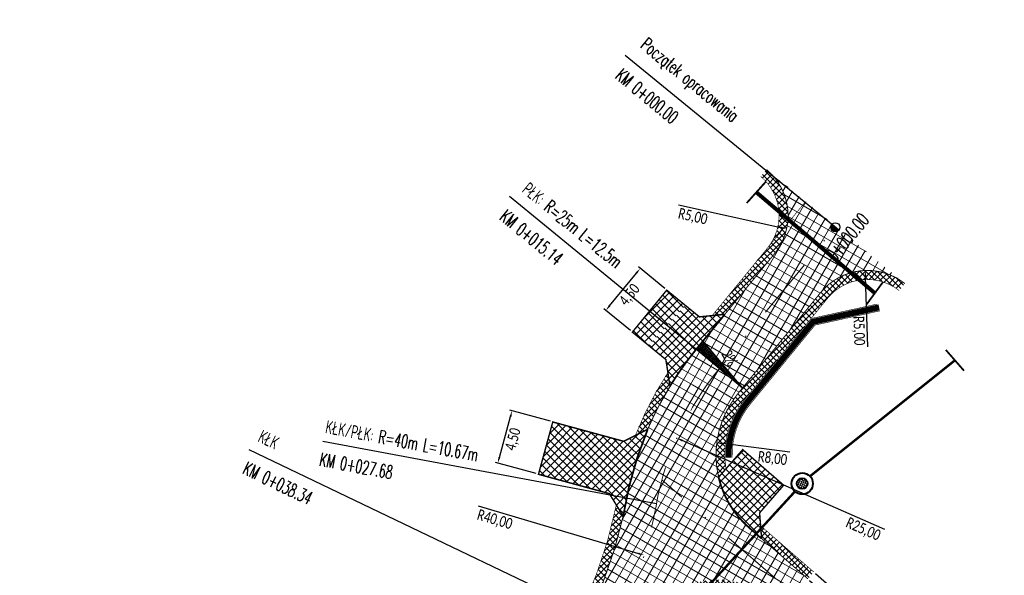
# Model space of a CAD drawing. Header units: metres. Extents: x 7443078 to 7443619, y 5636807 to 5637202.
# Tile 21 of 21: x 7443367 to 7443449, y 5637103 to 5637149. Entities that reach past the tile are written whole.
import ezdxf

# ---------------------------------------------------------------- set-up
doc = ezdxf.new("R2010")
doc.units = ezdxf.units.M
for name, pattern in [('1_OTWM', [1, 0.5, -0.5]), ('CENTER2', [1.125, 0.75, -0.125, 0.125, -0.125]), ('DASHED2', [0.375, 0.25, -0.125]), ('Os drogi', [25.4, 12.7, -6.35, 0, -6.35])]:
    doc.linetypes.add(name, pattern=pattern)
doc.layers.get('Defpoints').update_dxf_attribs({"true_color": 0x999999})
for name, color, linetype in [('_kan_deszcz', 32, 'Continuous'), ('H_zjazdy', 21, 'Continuous'), ('K_kraweżnika_najazdowy', 7, 'Continuous'), ('K_krawędź pobocza', 7, 'Continuous'), ('K_opis osi', 7, 'Continuous'), ('K_oś', 7, 'Continuous'), ('K_pkt charakter', 7, 'Continuous'), ('K_pobocze', 32, 'Continuous'), ('K_Przepust', 162, 'Continuous'), ('K_rama zjazdu', 7, 'Continuous'), ('K_spadki poprzeczne', 175, 'Continuous'), ('K_wymiar', 7, 'Continuous')]:
    doc.layers.add(name, color=color, linetype=linetype)
doc.layers.add('H_jezdnia', color=7, linetype='Continuous', true_color=0xd4d4d4)
doc.layers.add('K_usuń', color=1, linetype='Continuous', lineweight=70)
doc.styles.add('MAT', font='simplex.shx', dxfattribs={"width": 0.6})
doc.styles.add('sytuacja 500 opisy', font='calibri.ttf', dxfattribs={"width": 0.75, "height": 0.9})
doc.dimstyles.new('wymiarowanie sytuacja 500', dxfattribs={"dimtxt": 0.9, "dimasz": 0.5, "dimexe": 0.2, "dimexo": 0.2, "dimgap": 0.2, "dimtad": 4, "dimlfac": -1, "dimzin": 1, "dimtxsty": 'sytuacja 500 opisy', "dimcen": 0.5, "dimadec": 4, "dimazin": 1, "dimtfac": 1, "dimtmove": 1, "dimatfit": 3, "dimfxl": 0.2, "dimlwd": -1, "dimlwe": -1, "dimarcsym": 0})
pattern_1 = [(59.99999999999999, (0, 0), (-0.6049187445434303, 0.34925), []), (150, (0, 0), (-0.34925, -0.6049187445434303), [])]
pattern_2 = [(45.23201079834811, (0, 0), (-0.3381204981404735, 0.3353931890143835), []), (135.2320107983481, (0, 0), (-0.3353931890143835, -0.3381204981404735), [])]

# ---------------------------------------------------------------- blocks, each defined once
blk = doc.blocks.new('kilometraz')
at = {"linetype": 'ByBlock', "lineweight": -2}
blk.add_hatch(color=0, dxfattribs=at).paths.add_polyline_path([(0, -0.5, 0.4142135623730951), (0.5, 0, 0.4142135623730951), (0, 0.5)])
at = {"color": 0, "linetype": 'ByBlock', "lineweight": -2}
blk.add_line((0, 0.5), (0, -0.5), dxfattribs=at)
blk.add_circle((0, 0), 0.5, dxfattribs=at)
blk = doc.blocks.new('*D886')
at = {"layer": 'Defpoints', "color": 0, "lineweight": 13, "transparency": 16777216}
for p in [(7443426.092316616, 5637133.015844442), (7443430.971912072, 5637131.92518033)]:
    blk.add_point(p, dxfattribs=at)
at = {"layer": 'K_wymiar', "color": 0, "transparency": 16777216}
blk.add_line((7443422.0161409, 5637133.92693197), (7443430.483952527, 5637132.034246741), dxfattribs=at)
at = {"layer": 'K_wymiar', "color": 0, "lineweight": 13, "transparency": 16777216}
blk.add_solid([(7443430.502130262, 5637132.115573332), (7443430.465774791, 5637131.952920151), (7443430.971912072, 5637131.92518033)], dxfattribs=at)
at = {"layer": 'K_wymiar', "color": 0, "lineweight": 13, "transparency": 16777216, "insert": (7443423.185275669, 5637132.892101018), "char_height": 0.9, "attachment_point": 5, "rotation": 347.4006117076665, "style": 'sytuacja 500 opisy'}
blk.add_mtext('R5,00', dxfattribs=at)
blk = doc.blocks.new('*D887')
at = {"layer": 'Defpoints', "color": 0, "lineweight": 13, "transparency": 16777216}
for p in [(7443437.493550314, 5637128.466782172), (7443437.662672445, 5637123.469643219)]:
    blk.add_point(p, dxfattribs=at)
at = {"layer": 'K_wymiar', "color": 0, "transparency": 16777216}
blk.add_line((7443437.708112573, 5637122.127000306), (7443437.510462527, 5637127.967068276), dxfattribs=at)
at = {"layer": 'K_wymiar', "color": 0, "lineweight": 13, "transparency": 16777216}
blk.add_solid([(7443437.593748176, 5637127.969886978), (7443437.427176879, 5637127.964249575), (7443437.493550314, 5637128.466782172)], dxfattribs=at)
at = {"layer": 'K_wymiar', "color": 0, "lineweight": 13, "transparency": 16777216, "insert": (7443436.907431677, 5637123.467396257), "char_height": 0.9, "attachment_point": 5, "rotation": 271.9383666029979, "style": 'sytuacja 500 opisy'}
blk.add_mtext('R5,00', dxfattribs=at)
blk = doc.blocks.new('*D889')
at = {"layer": 'Defpoints', "color": 0, "lineweight": 13, "transparency": 16777216}
for p in [(7443380.822321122, 5637116.255970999), (7443419.160708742, 5637104.846850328)]:
    blk.add_point(p, dxfattribs=at)
at = {"layer": 'K_wymiar', "color": 0, "transparency": 16777216}
blk.add_line((7443405.406513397, 5637108.939961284), (7443418.681478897, 5637104.989464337), dxfattribs=at)
at = {"layer": 'K_wymiar', "color": 0, "lineweight": 13, "transparency": 16777216}
blk.add_solid([(7443418.705247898, 5637105.069335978), (7443418.657709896, 5637104.909592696), (7443419.160708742, 5637104.846850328)], dxfattribs=at)
at = {"layer": 'K_wymiar', "color": 0, "lineweight": 13, "transparency": 16777216, "insert": (7443406.759423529, 5637107.749746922), "char_height": 0.9, "attachment_point": 5, "rotation": 343.42752127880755, "style": 'sytuacja 500 opisy'}
blk.add_mtext('R40,00', dxfattribs=at)
blk = doc.blocks.new('*D890')
at = {"layer": 'Defpoints', "color": 0, "lineweight": 13, "transparency": 16777216}
for p in [(7443421.863547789, 5637114.561344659), (7443444.751490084, 5637104.504401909)]:
    blk.add_point(p, dxfattribs=at)
at = {"layer": 'K_wymiar', "color": 0, "transparency": 16777216}
blk.add_line((7443439.105873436, 5637106.985081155), (7443422.321306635, 5637114.360205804), dxfattribs=at)
at = {"layer": 'K_wymiar', "color": 0, "lineweight": 13, "transparency": 16777216}
blk.add_solid([(7443422.354829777, 5637114.436498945), (7443422.287783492, 5637114.283912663), (7443421.863547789, 5637114.561344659)], dxfattribs=at)
at = {"layer": 'K_wymiar', "color": 0, "lineweight": 13, "transparency": 16777216, "insert": (7443437.304237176, 5637106.952174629), "char_height": 0.9, "attachment_point": 5, "rotation": 336.2793534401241, "style": 'sytuacja 500 opisy'}
blk.add_mtext('R25,00', dxfattribs=at)
blk = doc.blocks.new('*D891')
at = {"layer": 'Defpoints', "color": 0, "lineweight": 13, "transparency": 16777216}
for p in [(7443425.179425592, 5637114.165004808), (7443433.11557982, 5637113.156314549)]:
    blk.add_point(p, dxfattribs=at)
at = {"layer": 'K_wymiar', "color": 0, "transparency": 16777216}
blk.add_line((7443431.246291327, 5637113.393902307), (7443425.675435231, 5637114.101961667), dxfattribs=at)
at = {"layer": 'K_wymiar', "color": 0, "lineweight": 13, "transparency": 16777216}
blk.add_solid([(7443425.685942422, 5637114.18462994), (7443425.664928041, 5637114.019293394), (7443425.179425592, 5637114.165004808)], dxfattribs=at)
at = {"layer": 'K_wymiar', "color": 0, "lineweight": 13, "transparency": 16777216, "insert": (7443429.795306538, 5637112.817365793), "char_height": 0.9, "attachment_point": 5, "rotation": 352.7565084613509, "style": 'sytuacja 500 opisy'}
blk.add_mtext('R8,00', dxfattribs=at)
blk = doc.blocks.new('*D897')
at = {"layer": 'Defpoints', "color": 0, "lineweight": 13, "transparency": 16777216}
for p in [(7443433.225364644, 5637103.449658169), (7443432.731985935, 5637102.884787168), (7443437.280792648, 5637099.907501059)]:
    blk.add_point(p, dxfattribs=at)
at = {"layer": 'K_wymiar', "color": 0, "transparency": 16777216}
for p, q in [((7443433.375996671, 5637103.318090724), (7443437.431424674, 5637099.775933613)), ((7443432.882617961, 5637102.753219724), (7443436.938045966, 5637099.211062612)), ((7443437.609711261, 5637100.284081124), (7443437.938629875, 5637100.66066119)), ((7443439.091631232, 5637098.690174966), (7443440.527373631, 5637100.333961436)), ((7443436.787413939, 5637099.342630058), (7443437.280792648, 5637099.907501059)), ((7443436.787413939, 5637099.342630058), (7443437.280792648, 5637099.907501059)), ((7443437.034103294, 5637099.625065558), (7443439.091631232, 5637098.690174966)), ((7443436.458495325, 5637098.966049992), (7443436.129576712, 5637098.589469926))]:
    blk.add_line(p, q, dxfattribs=at)
at = {"layer": 'K_wymiar', "color": 0, "lineweight": 13, "transparency": 16777216}
for points in [[(7443437.546947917, 5637100.338900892), (7443437.672474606, 5637100.229261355), (7443437.280792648, 5637099.907501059)], [(7443436.395731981, 5637099.02086976), (7443436.52125867, 5637098.911230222), (7443436.787413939, 5637099.342630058)]]:
    blk.add_solid(points, dxfattribs=at)
at = {"layer": 'K_wymiar', "color": 0, "lineweight": 13, "transparency": 16777216, "insert": (7443440.378051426, 5637099.015476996), "char_height": 0.9, "attachment_point": 5, "rotation": 48.86486471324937, "style": 'sytuacja 500 opisy'}
blk.add_mtext('0,75', dxfattribs=at)
blk = doc.blocks.new('*D926')
at = {"layer": 'Defpoints', "color": 0, "lineweight": 13, "transparency": 16777216}
for p in [(7443078.110606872, 5637201.87168666), (7443382.924290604, 5637029.85826215)]:
    blk.add_point(p, dxfattribs=at)
at = {"layer": 'K_wymiar', "color": 0, "transparency": 16777216}
blk.add_line((7443367.261986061, 5637038.696863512), (7443382.488842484, 5637030.103995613), dxfattribs=at)
at = {"layer": 'K_wymiar', "color": 0, "lineweight": 13, "transparency": 16777216}
blk.add_solid([(7443382.529798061, 5637030.1765703), (7443382.447886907, 5637030.031420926), (7443382.924290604, 5637029.85826215)], dxfattribs=at)
at = {"layer": 'K_wymiar', "color": 0, "lineweight": 13, "transparency": 16777216, "insert": (7443368.550628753, 5637037.102862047), "char_height": 0.9, "attachment_point": 5, "rotation": 330.5629558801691, "style": 'sytuacja 500 opisy'}
blk.add_mtext('R350,00', dxfattribs=at)
blk = doc.blocks.new('*D941')
at = {"layer": 'Defpoints', "color": 0, "lineweight": 13, "transparency": 16777216}
for p in [(7443390.892363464, 5637129.124486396), (7443587.129718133, 5636974.234523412)]:
    blk.add_point(p, dxfattribs=at)
at = {"layer": 'K_wymiar', "color": 0, "transparency": 16777216}
blk.add_line((7443574.808738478, 5636983.959461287), (7443586.737243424, 5636974.544303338), dxfattribs=at)
at = {"layer": 'K_wymiar', "color": 0, "lineweight": 13, "transparency": 16777216}
blk.add_solid([(7443586.788873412, 5636974.60971579), (7443586.685613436, 5636974.478890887), (7443587.129718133, 5636974.234523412)], dxfattribs=at)
at = {"layer": 'K_wymiar', "color": 0, "lineweight": 13, "transparency": 16777216, "insert": (7443575.836899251, 5636982.186236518), "char_height": 0.9, "attachment_point": 5, "rotation": 321.71600034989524, "style": 'sytuacja 500 opisy'}
blk.add_mtext('R250,00', dxfattribs=at)
blk = doc.blocks.new('*D997')
at = {"layer": 'Defpoints', "color": 0, "lineweight": 13, "transparency": 16777216}
for p in [(7443408.204898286, 5637116.820764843), (7443411.581602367, 5637115.898305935), (7443410.395731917, 5637111.557371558)]:
    blk.add_point(p, dxfattribs=at)
at = {"layer": 'K_wymiar', "color": 0, "transparency": 16777216}
for p, q in [((7443411.38867195, 5637115.951011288), (7443408.011967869, 5637116.873470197)), ((7443407.150791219, 5637112.962156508), (7443408.073134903, 5637116.338438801)), ((7443410.2028015, 5637111.610076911), (7443406.826097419, 5637112.532535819))]:
    blk.add_line(p, q, dxfattribs=at)
at = {"layer": 'K_wymiar', "color": 0, "lineweight": 13, "transparency": 16777216}
for points in [[(7443407.992747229, 5637116.360399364), (7443408.153522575, 5637116.316478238), (7443408.204898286, 5637116.820764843)], [(7443407.070403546, 5637112.984117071), (7443407.231178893, 5637112.940195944), (7443407.019027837, 5637112.479830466)]]:
    blk.add_solid(points, dxfattribs=at)
at = {"layer": 'K_wymiar', "color": 0, "lineweight": 13, "transparency": 16777216, "insert": (7443408.340164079, 5637114.451365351), "char_height": 0.9, "attachment_point": 5, "rotation": 74.72056860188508, "style": 'sytuacja 500 opisy'}
blk.add_mtext('4,50', dxfattribs=at)
blk = doc.blocks.new('*D998')
at = {"layer": 'Defpoints', "color": 0, "lineweight": 13, "transparency": 16777216}
for p in [(7443418.831237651, 5637128.637176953), (7443421.031540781, 5637126.83546783), (7443418.180586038, 5637123.353793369)]:
    blk.add_point(p, dxfattribs=at)
at = {"layer": 'K_wymiar', "color": 0, "transparency": 16777216}
for p, q in [((7443420.876799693, 5637126.96217693), (7443418.676496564, 5637128.763886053)), ((7443416.29705566, 5637125.54235521), (7443418.514464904, 5637128.250324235)), ((7443418.025844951, 5637123.480502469), (7443415.825541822, 5637125.282211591))]:
    blk.add_line(p, q, dxfattribs=at)
at = {"layer": 'K_wymiar', "color": 0, "lineweight": 13, "transparency": 16777216}
for points in [[(7443418.44998945, 5637128.303119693), (7443418.578940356, 5637128.197528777), (7443418.831237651, 5637128.637176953)], [(7443416.232580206, 5637125.595150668), (7443416.361531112, 5637125.489559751), (7443415.98028291, 5637125.155502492)]]:
    blk.add_solid(points, dxfattribs=at)
at = {"layer": 'K_wymiar', "color": 0, "lineweight": 13, "transparency": 16777216, "insert": (7443417.989818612, 5637126.418085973), "char_height": 0.9, "attachment_point": 5, "rotation": 50.68780991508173, "style": 'sytuacja 500 opisy'}
blk.add_mtext('4,50', dxfattribs=at)

msp = doc.modelspace()

# ---------------------------------------------------------------- hatches: boundary and pattern name
at = {"layer": 'H_jezdnia', "linetype": 'Continuous', "lineweight": 9, "true_color": 0xababab}
h = msp.add_hatch(dxfattribs=at)
h.set_pattern_fill('ANSI37', color=253, scale=0.22, angle=15)
h.set_pattern_definition(pattern_1)
h.paths.add_polyline_path([(7443429.309045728, 5637136.843722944, -0.4104889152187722), (7443429.9608438, 5637129.848116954), (7443423.474590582, 5637121.926903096, 0.03002402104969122), (7443421.541029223, 5637119.253113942), (7443426.996149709, 5637118.324600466, -0.006179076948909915), (7443427.343117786, 5637118.759175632), (7443433.794145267, 5637126.637370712, -0.4100909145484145), (7443440.775555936, 5637127.382437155)])
h = msp.add_hatch(dxfattribs=at)
h.set_pattern_fill('ANSI37', color=253, scale=0.22, angle=15)
h.set_pattern_definition(pattern_1)
h.paths.add_polyline_path([(7443426.695767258, 5637117.929783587, -0.005512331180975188), (7443426.996149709, 5637118.324600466), (7443421.541029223, 5637119.253113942, 0.0963658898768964), (7443417.704368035, 5637109.476250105, -0.0662966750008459), (7443414.644489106, 5637100.059954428), (7443403.681386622, 5637077.165689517), (7443408.486364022, 5637075.623010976), (7443419.154111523, 5637097.900485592, 0.008467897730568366), (7443419.753721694, 5637099.209093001, -0.5061528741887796), (7443429.18885616, 5637101.328486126), (7443430.428540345, 5637100.249602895), (7443432.732997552, 5637102.88390677), (7443427.86366417, 5637107.121632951, -0.3918960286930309)])
at = {"layer": 'H_zjazdy', "linetype": 'Continuous', "lineweight": 9, "true_color": 0xff6666}
h = msp.add_hatch(dxfattribs=at)
h.set_pattern_fill('ANSI37', color=11, scale=0.15, angle=0.2319444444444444)
h.set_pattern_definition([(45.23194444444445, (0, 0), (-0.3381201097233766, 0.3353935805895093), []), (135.2319444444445, (0, 0), (-0.3353935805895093, -0.3381201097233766), [])])
h.paths.add_polyline_path([(7443422.571087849, 5637125.57481608), (7443421.031540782, 5637126.835467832), (7443418.180586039, 5637123.35379337), (7443419.540727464, 5637122.240047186)])
h = msp.add_hatch(dxfattribs=at)
h.set_pattern_fill('ANSI37', color=11, scale=0.15, angle=0.2320107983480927)
h.set_pattern_definition(pattern_2)
edge = h.paths.add_edge_path()
edge.add_line((7443425.850386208, 5637124.828298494), (7443423.739509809, 5637124.618058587))
edge.add_line((7443423.739509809, 5637124.618058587), (7443422.571087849, 5637125.57481608))
edge.add_line((7443422.571087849, 5637125.57481608), (7443419.540727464, 5637122.240047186))
edge.add_line((7443419.540727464, 5637122.240047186), (7443420.95989072, 5637121.077971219))
edge.add_line((7443420.95989072, 5637121.077971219), (7443421.302254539, 5637118.87045051))
edge.add_arc((7443444.75149007, 5637104.504401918), 27.49999998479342, 140.6878099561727, 148.5065043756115, ccw=False)
edge.add_line((7443423.474590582, 5637121.926903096), (7443425.850386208, 5637124.828298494))
h = msp.add_hatch(dxfattribs=at)
h.set_pattern_fill('ANSI37', color=11, scale=0.15, angle=0.2320107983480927)
h.set_pattern_definition(pattern_2)
h.paths.add_polyline_path([(7443415.426536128, 5637114.847934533), (7443411.581602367, 5637115.898305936), (7443410.395731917, 5637111.557371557), (7443413.314578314, 5637110.759991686)])
h = msp.add_hatch(dxfattribs=at)
h.set_pattern_fill('ANSI37', color=11, scale=0.15, angle=0.2320107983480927)
h.set_pattern_definition(pattern_2)
edge = h.paths.add_edge_path()
edge.add_line((7443419.456046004, 5637115.292845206), (7443417.458455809, 5637114.292848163))
edge.add_line((7443417.458455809, 5637114.292848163), (7443415.426536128, 5637114.847934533))
edge.add_line((7443415.426536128, 5637114.847934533), (7443413.314578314, 5637110.759991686))
edge.add_line((7443413.314578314, 5637110.759991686), (7443416.272530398, 5637109.951928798))
edge.add_line((7443416.272530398, 5637109.951928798), (7443417.421788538, 5637108.087189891))
edge.add_arc((7443380.822321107, 5637116.255970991), 37.50000001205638, 347.4181452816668, 349.4121963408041)
edge.add_line((7443417.683864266, 5637109.365641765), (7443417.719691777, 5637109.557310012))
edge.add_arc((7443444.751490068, 5637104.504401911), 27.4999999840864, 156.9018741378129, 169.412196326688, ccw=False)
h = msp.add_hatch(dxfattribs=at)
h.set_pattern_fill('ANSI37', color=11, scale=0.15, angle=0.2320107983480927)
h.set_pattern_definition(pattern_2)
edge = h.paths.add_edge_path()
edge.add_line((7443427.330768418, 5637113.603511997), (7443425.332235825, 5637111.307110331))
edge.add_arc((7443433.115579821, 5637113.156314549), 7.999999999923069, 193.3648175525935, 228.9673148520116)
edge.add_line((7443427.86366417, 5637107.121632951), (7443428.444713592, 5637106.615952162))
edge.add_line((7443428.444713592, 5637106.615952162), (7443428.833789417, 5637107.040943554))
edge.add_line((7443428.833789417, 5637107.040943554), (7443428.729766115, 5637108.356380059))
edge.add_line((7443428.729766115, 5637108.356380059), (7443430.725276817, 5637110.649309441))
edge.add_line((7443430.725276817, 5637110.649309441), (7443427.330768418, 5637113.603511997))
at = {"layer": 'K_oś', "lineweight": 20, "ltscale": 0.2}
h = msp.add_hatch(dxfattribs=at)
h.set_pattern_fill('ANSI37', color=32, scale=0.05, angle=112.4004583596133)
h.set_pattern_definition([(157.4004583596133, (2518.370418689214, 1375.358534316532), (-0.06100571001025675, -0.1465601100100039), []), (247.4004583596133, (2518.370418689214, 1375.358534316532), (0.1465601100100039, -0.06100571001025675), [])])
edge = h.paths.add_edge_path()
edge.add_arc((7443432.263202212, 5637110.786925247), 0.4421361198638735, 0, 360)
at = {"layer": 'K_spadki poprzeczne', "lineweight": 5}
h = msp.add_hatch(dxfattribs=at)
h.set_pattern_fill('ANSI37', color=256, scale=0.03749999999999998, angle=446.3358416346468)
h.set_pattern_definition([(131.3358416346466, (8998162.663451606, 1203942.948981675), (-0.08939821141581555, -0.07863738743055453), []), (221.3358416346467, (8998162.663451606, 1203942.948981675), (0.07863738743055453, -0.08939821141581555), [])])
h.paths.add_polyline_path([(7443427.308147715, 5637118.716229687), (7443423.474590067, 5637121.926902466), (7443424.036072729, 5637122.589723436)])
at = {"layer": 'K_usuń', "linetype": 'ByBlock', "lineweight": 13}
h = msp.add_hatch(dxfattribs=at)
h.set_pattern_fill('ANSI37', color=34, scale=0.11, angle=0.1)
h.set_pattern_definition([(45.09999999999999, (0, 0), (-0.2473876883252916, 0.2465256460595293), []), (135.1, (0, 0), (-0.2465256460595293, -0.2473876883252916), [])])
h.paths.add_polyline_path([(7443415.673684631, 5637088.89576629), (7443414.67332094, 5637088.543243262), (7443408.486364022, 5637075.623010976), (7443409.207110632, 5637075.391609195)])
h.paths.add_polyline_path([(7443407.474260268, 5637085.086353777), (7443407.097591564, 5637086.036294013), (7443402.960640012, 5637077.397091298), (7443403.681386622, 5637077.165689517)])
h.paths.add_polyline_path([(7443417.421788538, 5637108.087189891), (7443416.851428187, 5637109.012633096, -0.06212846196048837), (7443413.968045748, 5637100.383874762), (7443409.692843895, 5637091.455963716), (7443410.719298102, 5637091.862971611), (7443414.644489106, 5637100.059954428, 0.05681015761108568)])
h.paths.add_polyline_path([(7443419.753721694, 5637099.209093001, -0.00846789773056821), (7443419.154111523, 5637097.900485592), (7443417.912524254, 5637095.30767686), (7443418.265047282, 5637094.307313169), (7443419.830554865, 5637097.576565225, 0.008467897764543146), (7443420.440746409, 5637098.908265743, -0.5061528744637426), (7443428.696489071, 5637100.762734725), (7443429.936173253, 5637099.683851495), (7443430.428540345, 5637100.249602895), (7443429.18885616, 5637101.328486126, 0.506152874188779)])
h.paths.add_polyline_path([(7443428.814201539, 5637107.288643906), (7443428.898636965, 5637106.220907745), (7443432.732997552, 5637102.88390677), (7443433.225364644, 5637103.449658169)])
h.paths.add_polyline_path([(7443434.374424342, 5637126.162211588, -0.4100909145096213), (7443440.308623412, 5637126.795518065), (7443440.775555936, 5637127.382437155, 0.4100909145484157), (7443433.794145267, 5637126.637370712), (7443427.343117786, 5637118.759175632, 0.006179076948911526), (7443426.996149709, 5637118.324600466), (7443427.83913718, 5637118.181115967)])
h.paths.add_polyline_path([(7443427.494251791, 5637117.759931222), (7443427.83913718, 5637118.181115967), (7443426.996149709, 5637118.324600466, 0.005512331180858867), (7443426.695767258, 5637117.929783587, 0.2215753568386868), (7443425.331473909, 5637111.310320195), (7443425.335257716, 5637111.310582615), (7443425.946091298, 5637112.012457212, -0.2147155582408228)])
h.paths.add_polyline_path([(7443421.302254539, 5637118.87045051), (7443421.234824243, 5637119.305232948), (7443420.741017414, 5637119.389283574, 0.04566961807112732), (7443418.437790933, 5637114.78310499), (7443419.456046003, 5637115.292845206, -0.03664810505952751)])
h.paths.add_polyline_path([(7443429.9608438, 5637129.848116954, 0.4104889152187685), (7443429.309045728, 5637136.843722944), (7443428.826536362, 5637136.269541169, -0.4104889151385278), (7443429.380564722, 5637130.323276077), (7443424.794948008, 5637124.72317854), (7443425.850386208, 5637124.828298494)])
h.paths.add_polyline_path([(7443421.127737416, 5637119.995715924, 0.006365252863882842), (7443420.741017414, 5637119.389283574), (7443421.234824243, 5637119.305232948)])
edge = h.paths.add_edge_path()
edge.add_arc((7443401.821224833, 5637054.884382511), 2.250000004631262, 152.3463416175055, 228.5599402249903)
edge.add_arc((7443401.82143448, 5637054.8841974), 2.250000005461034, 153.2309393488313, 228.5528183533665, ccw=False)
edge.add_arc((7443173.703576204, 5637169.960248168), 253.2500092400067, 333.2309392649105, 333.2388141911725)
edge = h.paths.add_edge_path()
edge.add_arc((7443173.703544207, 5637169.96017429), 252.5000061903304, 333.2302462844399, 334.4122141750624)
edge.add_arc((7443173.703586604, 5637169.960243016), 252.4999976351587, 333.2309392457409, 334.41219598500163, ccw=False)
edge.add_arc((7443401.821434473, 5637054.884197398), 3.000000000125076, 153.2309392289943, 153.2908001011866)
h.paths.add_polyline_path([(7443402.157944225, 5637062.407361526), (7443402.848289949, 5637062.112473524), (7443404.945831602, 5637066.492773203), (7443403.945467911, 5637066.140250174)])

# ---------------------------------------------------------------- linework, layer by layer
at = {"layer": '_kan_deszcz', "color": 7, "linetype": 'Os drogi', "lineweight": 9, "ltscale": 0.4, "flags": 128}
msp.add_lwpolyline([(7443612.1023176, 5637008.06121809), (7443592.59525582, 5636981.422275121, -0.02418699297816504), (7443577.387538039, 5636962.632595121), (7443464.637599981, 5636836.336237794, -0.4118223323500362), (7443446.361801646, 5636835.225649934), (7443333.471732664, 5636934.361613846, -0.3740638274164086), (7443331.363055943, 5636949.970935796), (7443370.561157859, 5637009.588886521, 0.03377031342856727), (7443393.784174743, 5637050.70886534), (7443416.899300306, 5637098.980219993, 0.06554346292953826), (7443420.141300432, 5637108.906286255), (7443420.177128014, 5637109.097954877, -0.1259941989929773), (7443425.408854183, 5637120.343039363), (7443435.002584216, 5637132.0592004)], format="xyb", dxfattribs=at)
msp.add_lwpolyline([(7443445.490902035, 5637089.460922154), (7443420.635187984, 5637111.092571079)], dxfattribs=at)
at = {"layer": 'K_kraweżnika_najazdowy', "color": 0, "linetype": 'DASHED2', "ltscale": 4, "const_width": 0.15}
for points in [[(7443425.850386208, 5637124.828298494), (7443423.474590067, 5637121.926902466, 0.03412872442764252), (7443421.302254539, 5637118.87045051, 3.036837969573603)], [(7443419.456046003, 5637115.292845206, 0.05988530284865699), (7443417.421788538, 5637108.087189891, 2.665412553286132)], [(7443425.331473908, 5637111.310320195, 0.1630710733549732), (7443428.024355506, 5637106.981785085), (7443428.898636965, 5637106.220907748)]]:
    msp.add_lwpolyline(points, format="xyb", dxfattribs=at)
at = {"layer": 'K_krawędź pobocza', "color": 76, "linetype": 'CENTER2', "ltscale": 3, "const_width": 0.08, "flags": 128}
for points in [[(7443429.309045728, 5637136.843722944), (7443429.309045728, 5637136.843722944, -0.4104889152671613), (7443429.960843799, 5637129.848116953), (7443425.850386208, 5637124.828298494)], [(7443425.331473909, 5637111.310320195, -0.2215753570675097), (7443426.695767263, 5637117.929783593, -0.011691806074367), (7443427.343117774, 5637118.759175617), (7443433.794145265, 5637126.63737071, -0.4100909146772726), (7443440.775555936, 5637127.382437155), (7443440.775555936, 5637127.382437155)], [(7443421.302254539, 5637118.87045051, 0.03664810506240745), (7443419.456046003, 5637115.292845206)], [(7443410.719298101, 5637091.86297161), (7443414.644489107, 5637100.059954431, 0.05681015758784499), (7443417.421788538, 5637108.087189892, 0.05681015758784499)], [(7443417.421788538, 5637108.087189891, -0.05681015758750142), (7443414.644489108, 5637100.059954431), (7443410.719298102, 5637091.862971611)]]:
    msp.add_lwpolyline(points, format="xyb", dxfattribs=at)
msp.add_lwpolyline([(7443432.732997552, 5637102.88390677), (7443428.898636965, 5637106.220907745)], dxfattribs=at)
at = {"layer": 'K_oś', "color": 85, "lineweight": 40, "ltscale": 0.2, "true_color": 0x58ba48}
for radius in [0.8842722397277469, 0.4421361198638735]:
    msp.add_circle((7443432.263202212, 5637110.786925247), radius, dxfattribs=at)
at = {"layer": 'K_pkt charakter', "linetype": 'Continuous', "lineweight": -3}
for p, q in [((7443435.002584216, 5637132.0592004), (7443417.594207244, 5637146.313968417)), ((7443425.408854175, 5637120.343039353), (7443408.000477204, 5637134.597807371)), ((7443420.177128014, 5637109.097954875), (7443392.510401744, 5637114.269537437)), ((7443416.899300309, 5637098.98022), (7443386.416259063, 5637113.577256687))]:
    msp.add_line(p, q, dxfattribs=at)
at = {"layer": 'K_pobocze', "linetype": 'ByBlock', "ltscale": 4, "const_width": 0.05}
for points in [[(7443428.826536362, 5637136.269541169, -0.4104889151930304), (7443429.380564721, 5637130.323276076), (7443424.794948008, 5637124.72317854)], [(7443425.946091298, 5637112.012457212, -0.2147155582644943), (7443427.494251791, 5637117.759931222), (7443434.374424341, 5637126.162211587, -0.4100909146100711), (7443440.308623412, 5637126.795518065)], [(7443421.127737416, 5637119.995715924, 0.05205000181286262), (7443418.437790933, 5637114.783104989, 0.05205000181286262)], [(7443418.437790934, 5637114.78310499, -0.05205000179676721), (7443421.127737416, 5637119.995715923, -0.05205000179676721)], [(7443416.851428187, 5637109.012633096, -0.06212846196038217), (7443413.968045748, 5637100.383874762), (7443409.692843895, 5637091.455963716)], [(7443409.692843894, 5637091.455963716), (7443413.968045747, 5637100.383874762, 0.06212846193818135), (7443416.851428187, 5637109.012633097, 0.06212846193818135)]]:
    msp.add_lwpolyline(points, format="xyb", dxfattribs=at)
for points in [[(7443424.79494801, 5637124.723178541), (7443432.488041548, 5637134.118223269)], [(7443433.225364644, 5637103.449658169), (7443428.814201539, 5637107.288643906)]]:
    msp.add_lwpolyline(points, dxfattribs=at)
at = {"layer": 'K_Przepust', "const_width": 0.15, "flags": 128}
for points in [[(7443429.261628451, 5637135.847445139), (7443427.662475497, 5637134.062685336)], [(7443438.965594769, 5637127.514997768), (7443437.609705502, 5637125.660190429)], [(7443445.683858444, 5637120.147661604), (7443444.172431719, 5637121.87807636)]]:
    msp.add_lwpolyline(points, dxfattribs=at)
at = {"layer": 'K_Przepust', "linetype": 'DASHED2', "lineweight": 5, "ltscale": 3, "flags": 128}
for points, const_width in [([(7443428.462051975, 5637134.955065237), (7443438.287650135, 5637126.587594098)], 0.33), ([(7443432.908977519, 5637111.39100442), (7443444.928145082, 5637121.012868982)], 0.2), ([(7443422.513810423, 5637100.137567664), (7443431.666094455, 5637110.134698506)], 0.2)]:
    msp.add_lwpolyline(points, dxfattribs=dict(at, const_width=const_width))
at = {"layer": 'K_Przepust', "linetype": '1_OTWM', "lineweight": 5, "const_width": 0.5, "flags": 128}
msp.add_lwpolyline([(7443426.157311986, 5637112.940103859, -0.1816442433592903), (7443427.726363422, 5637117.569867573), (7443433.161423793, 5637124.207332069), (7443438.640045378, 5637125.409714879)], format="xyb", dxfattribs=at)
at = {"layer": 'K_Przepust', "lineweight": 5, "ltscale": 3, "const_width": 0.05, "flags": 128}
msp.add_lwpolyline([(7443433.055084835, 5637124.491134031), (7443438.431923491, 5637125.671178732)], dxfattribs=at)
msp.add_lwpolyline([(7443426.457152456, 5637112.949886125, -0.1816442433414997), (7443427.958475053, 5637117.379803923), (7443433.327516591, 5637123.936644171), (7443438.704355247, 5637125.116688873)], format="xyb", dxfattribs=at)
at = {"layer": 'K_rama zjazdu', "const_width": 0.12, "flags": 128}
for points in [[(7443421.302254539, 5637118.87045051), (7443420.95989072, 5637121.077971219), (7443418.180586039, 5637123.35379337), (7443421.031540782, 5637126.835467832), (7443423.739509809, 5637124.618058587), (7443425.85038621, 5637124.828298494)], [(7443417.421788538, 5637108.087189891), (7443416.272530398, 5637109.951928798), (7443410.395731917, 5637111.557371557), (7443411.581602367, 5637115.898305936), (7443417.458455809, 5637114.292848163), (7443419.456046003, 5637115.292845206)], [(7443428.898636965, 5637106.220907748), (7443428.729766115, 5637108.356380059), (7443430.725276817, 5637110.649309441), (7443427.330768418, 5637113.603511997), (7443425.335257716, 5637111.310582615), (7443425.331473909, 5637111.310320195)]]:
    msp.add_lwpolyline(points, dxfattribs=at)
at = {"layer": 'K_spadki poprzeczne', "flags": 128}
msp.add_lwpolyline([(7443427.308147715, 5637118.716229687), (7443423.474590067, 5637121.926902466), (7443424.036072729, 5637122.589723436), (7443427.308147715, 5637118.716229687)], dxfattribs=at)

# ---------------------------------------------------------------- block references
at = {"layer": 'K_opis osi', "color": 7, "linetype": 'Continuous', "lineweight": 25, "xscale": 0.7499999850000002, "yscale": 0.7499999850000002, "zscale": 0.7499999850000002, "rotation": 230.6878099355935}
msp.add_blockref('kilometraz', (7443435.002584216, 5637132.0592004), dxfattribs=at)

# ---------------------------------------------------------------- texts
at = {"layer": 'K_opis osi', "color": 7, "linetype": 'Continuous', "lineweight": -3, "insert": (7443435.59310796, 5637131.591775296), "char_height": 1.125, "attachment_point": 2, "rotation": 50.68780993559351, "style": 'MAT'}
msp.add_mtext('0+000.00', dxfattribs=at)
at = {"layer": 'K_pkt charakter', "linetype": 'Continuous', "lineweight": -3, "char_height": 1.1, "style": 'MAT'}
for s, insert, attachment_point, rotation in [('Początek opracowania', (7443418.538951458, 5637146.727836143), 7, 320.68782865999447), ('KM 0+000.00', (7443417.37481207, 5637145.306152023), 1, 320.68782865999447), ('PŁK: R=25m L=12.5m', (7443408.945221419, 5637135.011675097), 7, 320.687828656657), ('KM 0+015.14', (7443407.78108203, 5637133.589990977), 1, 320.687828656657), ('KŁK/PŁK: R=40m L=10.67m', (7443392.669536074, 5637114.976088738), 7, 349.4122146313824), ('KŁK', (7443387.047648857, 5637114.293565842), 7, 334.4122146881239), ('KM 0+027.68', (7443392.367738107, 5637113.361541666), 1, 349.41221473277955), ('KM 0+038.34', (7443386.254044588, 5637112.636279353), 1, 334.4122146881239)]:
    msp.add_mtext(s, dxfattribs=dict(at, insert=insert, attachment_point=attachment_point, rotation=rotation))
at = {"layer": 'K_spadki poprzeczne', "insert": (7443426.236219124, 5637121.206149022), "char_height": 0.8999999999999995, "attachment_point": 5, "rotation": 299.5984573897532, "style": 'sytuacja 500 opisy'}
msp.add_mtext('2%', dxfattribs=at)

# ---------------------------------------------------------------- dimensions: what is measured, and where the dimension line sits
at = {"layer": 'K_wymiar', "lineweight": 13}
for center, mpoint, picture, middle in [((7443078.110606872, 5637201.87168666), (7443382.924290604, 5637029.85826215), '*D926', (7443368.921629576, 5637037.76028822)), ((7443426.092316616, 5637133.015844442), (7443430.971912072, 5637131.92518033), '*D886', (7443423.349940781, 5637133.628807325)), ((7443390.892363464, 5637129.124486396), (7443587.129718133, 5636974.234523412), '*D941', (7443576.304595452, 5636982.778782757)), ((7443437.662672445, 5637123.469643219), (7443437.493550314, 5637128.466782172), '*D887', (7443437.66188434, 5637123.492929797)), ((7443380.822321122, 5637116.255970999), (7443419.160708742, 5637104.846850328), '*D889', (7443406.974737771, 5637108.473273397)), ((7443444.751490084, 5637104.504401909), (7443421.863547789, 5637114.561344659), '*D890', (7443437.60791043, 5637107.64328485)), ((7443433.11557982, 5637113.156314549), (7443425.179425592, 5637114.165004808), '*D891', (7443429.890487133, 5637113.566225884))]:
    dim = msp.add_radius_dim(center=center, mpoint=mpoint, dimstyle='wymiarowanie sytuacja 500', dxfattribs=at)
    dim.commit()
    dim.dimension.update_dxf_attribs({"geometry": picture, "text_midpoint": middle, "dimtype": 164})
for p1, p2, distance, picture, middle in [((7443418.180586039, 5637123.35379337), (7443421.031540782, 5637126.835467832), 2.8438511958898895, '*D998', (7443417.989818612, 5637126.418085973)), ((7443410.395731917, 5637111.557371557), (7443411.581602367, 5637115.898305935), 3.5004372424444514, '*D997', (7443408.340164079, 5637114.451365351)), ((7443432.731985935, 5637102.884787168), (7443433.225364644, 5637103.449658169), -5.384549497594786, '*D897', (7443439.791747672, 5637098.344215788))]:
    dim = msp.add_aligned_dim(p1=p1, p2=p2, distance=distance, dimstyle='wymiarowanie sytuacja 500', dxfattribs=at)
    dim.commit()
    dim.dimension.update_dxf_attribs({"geometry": picture, "text_midpoint": middle})

doc.saveas('drawing.dxf')
